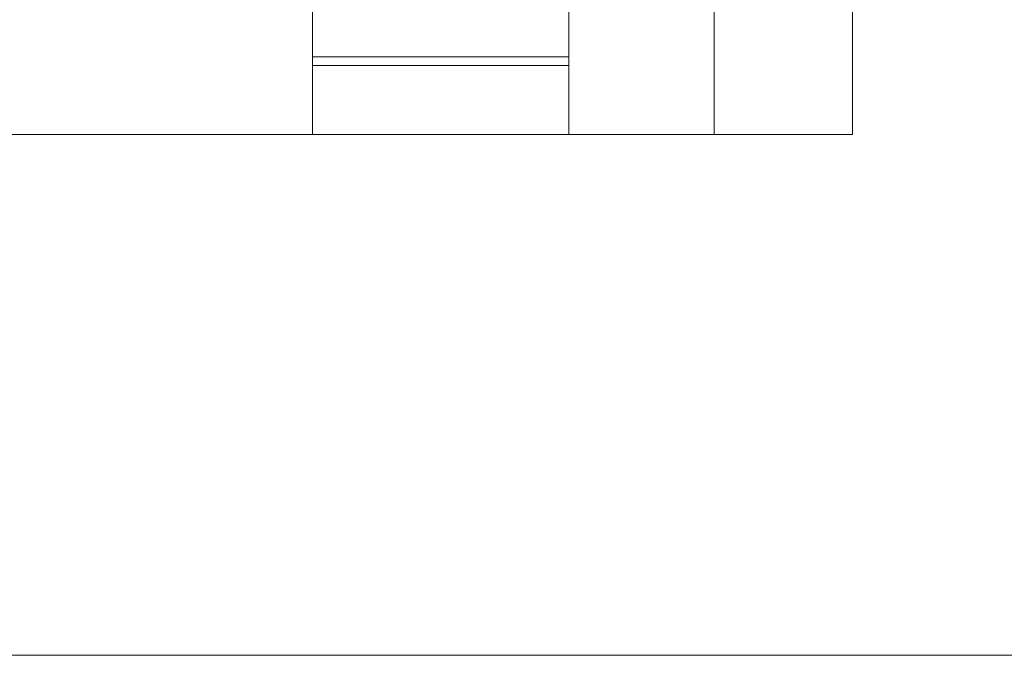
# Model space of a CAD drawing. Extents: x -1922 to 5870, y 70 to 4130.
# Tile 6 of 15: x 2542 to 3694, y 70 to 814. Entities that reach past the tile are written whole.
import ezdxf
from ezdxf.xclip import XClip

# ---------------------------------------------------------------- set-up
doc = ezdxf.new("R2010")
doc.units = 0
doc.header["$MEASUREMENT"] = 0
doc.header["$XCLIPFRAME"] = 0
doc.layers.add('820-G Rysunki Obrazki', color=7, linetype='Continuous')
doc.layers.add('arkusz_Nr_pióra__5', color=7, linetype='Continuous', lineweight=15)
doc.layers.add('tekst_Nr_pióra__84', color=7, linetype='Continuous', lineweight=5, true_color=0xa5a5a5)

# ---------------------------------------------------------------- blocks, each defined once
blk = doc.blocks.new('Rysunek_2_2', base_point=(1124.8, 2233.8))
at = {"layer": 'tekst_Nr_pióra__84', "color": 253, "linetype": 'Continuous', "lineweight": 5, "ltscale": 0.1, "true_color": 0xa5a5a5, "flags": 128}
for points in [[(3354.8, 3611.8), (3354.8, 679.8), (3516.8, 679.8), (3516.8, 3611.8)], [(3354.8, 679.8), (1184.8, 679.8), (1184.8, 841.8), (3354.8, 841.8)], [(2884.8, 841.8), (3184.8, 841.8), (3184.8, 679.8), (2884.8, 679.8)], [(3184.8, 770.8), (2884.8, 770.8), (2884.8, 760.8), (3184.8, 760.8)]]:
    blk.add_lwpolyline(points, close=True, dxfattribs=at)

msp = doc.modelspace()

# ---------------------------------------------------------------- linework, layer by layer
at = {"layer": 'arkusz_Nr_pióra__5', "color": 7, "linetype": 'Continuous', "lineweight": 15, "ltscale": 0.1}
msp.add_lwpolyline([(70, 4130), (5870, 4130), (5870, 70), (70, 70)], close=True, dxfattribs=at)

# ---------------------------------------------------------------- next in the draw order: block references
at = {"layer": '820-G Rysunki Obrazki', "color": 9, "linetype": 'Continuous', "lineweight": 5, "ltscale": 0.1, "true_color": 0xc2c2c2}
ref = msp.add_blockref('Rysunek_2_2', (1124.8, 2233.8), dxfattribs=at)
XClip(ref).set_block_clipping_path([(712.59345625, 344.4914316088), (3674.7757765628, 3672.7923996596)])

doc.saveas('drawing.dxf')
